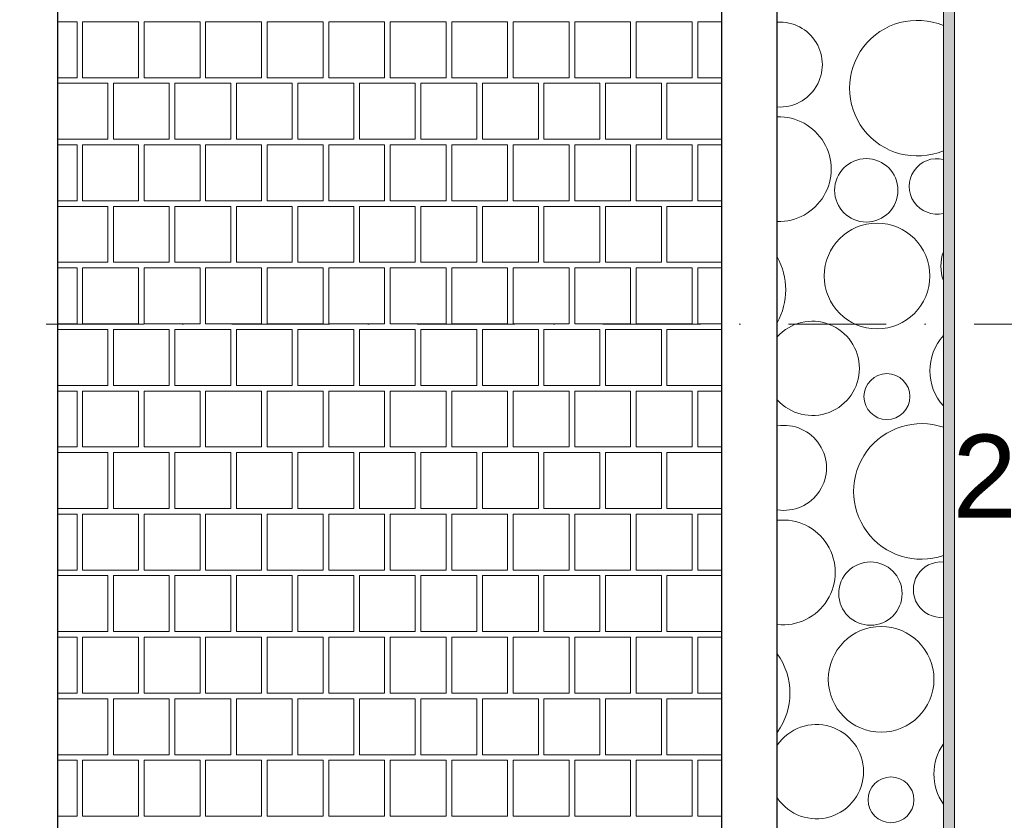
# Model space of a CAD drawing. Header units: millimetres. Extents: x -126271 to -88962, y -179170 to 5194.
# Tile 53 of 66: x -123988 to -122210, y -94262 to -92817. Entities that reach past the tile are written whole.
import ezdxf
from ezdxf.enums import TextEntityAlignment as Align

# ---------------------------------------------------------------- set-up
doc = ezdxf.new("R2010")
doc.units = ezdxf.units.MM
doc.header["$MEASUREMENT"] = 0
doc.linetypes.add('Kropki i Kreski', pattern=[335.138881, 176.388884, -88.194442, 0, -70.555556])
for name, color, linetype, lineweight in [('Nowe_0_Nr_pióra__21', 7, 'Continuous', 20), ('Nowe_2D - Rysunki i Obrazki_Nr_pióra__22', 8, 'Continuous', 25), ('Nowe_Konstrukcja - Ściany zew_Nr_pióra__21', 7, 'Continuous', 20), ('Nowe_Konstrukcja - Ściany zew_Nr_pióra__3', 7, 'Continuous', 13), ('Nowe_Osie_Nr_pióra__4', 8, 'Continuous', 13), ('Nowe_Wymiarowanie - Ogólne_Nr_pióra__42', 8, 'Continuous', 25)]:
    doc.layers.add(name, color=color, linetype=linetype, lineweight=lineweight)
for name, color, linetype, lineweight, true_color in [('Nowe_2D - Rysunki i Obrazki_Nr_pióra__105', 7, 'Continuous', 13, 0xcccccc), ('Nowe_2D - Rysunki i Obrazki_Nr_pióra__61', 7, 'Continuous', 18, 0x6a6a6a), ('Nowe_Konstrukcja - Ściany zew_Nr_pióra__105', 7, 'Continuous', 13, 0xcccccc), ('Nowe_Konstrukcja - Ściany zew_Nr_pióra__23', 7, 'Continuous', 13, 0x858585), ('Nowe_Wymiarowanie - Ogólne_Nr_pióra__81', 7, 'Continuous', 13, 0x6a6a6a)]:
    doc.layers.add(name, color=color, linetype=linetype, lineweight=lineweight, true_color=true_color)
for name, color, linetype in [('Nowe_Konstrukcja - Ściany zew', 7, 'Continuous'), ('Nowe_Osie', 7, 'Continuous'), ('Nowe_Wymiarowanie - Ogólne', 7, 'Continuous')]:
    doc.layers.add(name, color=color, linetype=linetype)
doc.styles.add('STYL_AUTOMATYCZNY_1', font='arial.ttf')
doc.dimstyles.new('STYL_AUTOMATYCZNY__1', dxfattribs={"dimtxt": 150, "dimasz": 47.5, "dimexe": 0.18, "dimexo": 0.0625, "dimgap": 0, "dimtad": 1, "dimtih": 1, "dimtoh": 1, "dimdec": 0, "dimlfac": 0.1, "dimzin": 0, "dimdsep": 46, "dimtxsty": 'STYL_AUTOMATYCZNY_1', "dimblk": 'ARROWHEAD_6', "dimblk1": 'ARROWHEAD_6', "dimblk2": 'ARROWHEAD_6', "dimcen": 0.09, "dimse1": 1, "dimse2": 1, "dimclrd": 256, "dimclre": 256, "dimclrt": 8, "dimazin": 0, "dimtfac": 1, "dimtdec": 4, "dimtmove": 0, "dimatfit": 3, "dimfxl": 0, "dimtolj": 1, "dimtzin": 0, "dimarcsym": 0})
doc.dimstyles.new('STYL_AUTOMATYCZNY__3', dxfattribs={"dimtxt": 150, "dimasz": 47.5, "dimexe": 0.18, "dimexo": 0.0625, "dimgap": 0, "dimtad": 1, "dimdec": 0, "dimlfac": 0.1, "dimzin": 0, "dimdsep": 46, "dimtxsty": 'STYL_AUTOMATYCZNY_1', "dimblk": 'ARROWHEAD_6', "dimblk1": 'ARROWHEAD_6', "dimblk2": 'ARROWHEAD_6', "dimcen": 0.09, "dimse1": 1, "dimse2": 1, "dimclrd": 256, "dimclre": 256, "dimclrt": 8, "dimazin": 0, "dimtfac": 1, "dimtdec": 4, "dimtmove": 0, "dimatfit": 3, "dimfxl": 0, "dimtolj": 1, "dimtzin": 0, "dimarcsym": 0})

# ---------------------------------------------------------------- blocks, each defined once
blk = doc.blocks.new('*X72')
at = {"layer": 'Nowe_Konstrukcja - Ściany zew_Nr_pióra__105', "color": 254, "linetype": 'Continuous', "lineweight": 13, "true_color": 0xcccccc}
for centre, radius in [((-122458.8, -93124.9), 57.2), ((-122439.4, -93279.6), 95.4), ((-122421.6, -93497.2), 41.4), ((-122451.3, -93852.9), 57.2), ((-122432, -94007.6), 95.4), ((-122414.2, -94225.2), 41.4)]:
    blk.add_circle(centre, radius, dxfattribs=at)
for centre, radius, start, end in [((-122614.8, -92897.9), 76.7, 266.4689, 93.5311), ((-122366.6, -92940.5), 122.4, 67.3948, 292.6052), ((-122616.8, -93086.7), 94.6, 268.3731, 91.6269), ((-122331.1, -93117.8), 50.1, 76.6275, 283.3725), ((-122247.4, -93261.9), 76.7, 160.1218, 199.8782), ((-122726.6, -93304.5), 122.4, 330.9829, 29.0171), ((-122556.4, -93446.3), 85.1, 222.0964, 137.9036), ((-122249.4, -93450.7), 94.6, 137.8076, 222.1924), ((-122607.4, -93625.9), 76.7, 260.8944, 99.1056), ((-122359.2, -93668.5), 122.4, 71.1066, 288.8934), ((-122609.4, -93814.7), 94.6, 263.8713, 96.1287), ((-122323.7, -93845.8), 50.1, 85.2153, 274.7847), ((-122719.2, -94032.5), 122.4, 324.4793, 35.5207), ((-122548.9, -94174.3), 85.1, 213.9884, 146.0116), ((-122242, -94178.6), 94.6, 145.0112, 214.9888)]:
    blk.add_arc(centre, radius, start, end, dxfattribs=at)
blk = doc.blocks.new('Wypełnienie_3_1', base_point=(0, 0))
at = {"layer": 'Nowe_Konstrukcja - Ściany zew_Nr_pióra__3', "color": 7, "linetype": 'Continuous', "lineweight": 13, "flags": 128}
blk.add_lwpolyline([(-122619.5, -94853.7), (-122619.5, -96276.6), (-122319.5, -96276.6), (-122319.5, -96008.9), (-122319.5, -91366.6), (-122319.5, -90996.6), (-121039.5, -90996.6), (-121039.5, -91476.6), (-121039.5, -91576.6), (-117775.3, -91576.6), (-117775.3, -91476.6), (-112435.3, -91476.6), (-112435.3, -90866.6), (-122619.5, -90866.6), (-122619.5, -91801.6)], close=True, dxfattribs=at)
at = {"layer": 'Nowe_Konstrukcja - Ściany zew_Nr_pióra__105', "color": 254, "linetype": 'Continuous', "lineweight": 13, "true_color": 0xcccccc}
blk.add_blockref('*X72', (0, 0), dxfattribs=at)
blk = doc.blocks.new('*X78')
at = {"layer": 'Nowe_2D - Rysunki i Obrazki_Nr_pióra__105', "color": 254, "linetype": 'Continuous', "lineweight": 13, "true_color": 0xcccccc}
for p, q in [((-123884.3, -92820.6), (-123919.5, -92820.6)), ((-123884.3, -92921.6), (-123884.3, -92820.6)), ((-123773.2, -92820.6), (-123874.2, -92820.6)), ((-123874.2, -92820.6), (-123874.2, -92921.6)), ((-123773.2, -92921.6), (-123773.2, -92820.6)), ((-123662.1, -92820.6), (-123763.1, -92820.6)), ((-123763.1, -92820.6), (-123763.1, -92921.6)), ((-123662.1, -92921.6), (-123662.1, -92820.6)), ((-123551, -92820.6), (-123652, -92820.6)), ((-123652, -92820.6), (-123652, -92921.6)), ((-123551, -92921.6), (-123551, -92820.6)), ((-123439.9, -92820.6), (-123540.9, -92820.6)), ((-123540.9, -92820.6), (-123540.9, -92921.6)), ((-123439.9, -92921.6), (-123439.9, -92820.6)), ((-123328.8, -92820.6), (-123429.8, -92820.6)), ((-123429.8, -92820.6), (-123429.8, -92921.6)), ((-123328.8, -92921.6), (-123328.8, -92820.6)), ((-123217.7, -92820.6), (-123318.7, -92820.6)), ((-123318.7, -92820.6), (-123318.7, -92921.6)), ((-123217.7, -92921.6), (-123217.7, -92820.6)), ((-123106.6, -92820.6), (-123207.6, -92820.6)), ((-123207.6, -92820.6), (-123207.6, -92921.6)), ((-123106.6, -92921.6), (-123106.6, -92820.6)), ((-122995.5, -92820.6), (-123096.5, -92820.6)), ((-123096.5, -92820.6), (-123096.5, -92921.6)), ((-122995.5, -92921.6), (-122995.5, -92820.6)), ((-122884.4, -92820.6), (-122985.4, -92820.6)), ((-122985.4, -92820.6), (-122985.4, -92921.6)), ((-122884.4, -92921.6), (-122884.4, -92820.6)), ((-122773.3, -92820.6), (-122874.3, -92820.6)), ((-122874.3, -92820.6), (-122874.3, -92921.6)), ((-122773.3, -92921.6), (-122773.3, -92820.6)), ((-122719.5, -92820.6), (-122763.2, -92820.6)), ((-122763.2, -92820.6), (-122763.2, -92921.6)), ((-123919.5, -92921.6), (-123884.3, -92921.6)), ((-123828.8, -92931.7), (-123919.5, -92931.7)), ((-123874.2, -92921.6), (-123773.2, -92921.6)), ((-123828.8, -93032.7), (-123828.8, -92931.7)), ((-123818.7, -93032.7), (-123818.7, -92931.7)), ((-123818.7, -92931.7), (-123768.2, -92931.7)), ((-123717.7, -92931.7), (-123768.2, -92931.7)), ((-123763.1, -92921.6), (-123662.1, -92921.6)), ((-123717.7, -93032.7), (-123717.7, -92931.7)), ((-123606.6, -92931.7), (-123707.6, -92931.7)), ((-123707.6, -92931.7), (-123707.6, -93032.7)), ((-123652, -92921.6), (-123551, -92921.6)), ((-123606.6, -93032.7), (-123606.6, -92931.7)), ((-123596.5, -93032.7), (-123596.5, -92931.7)), ((-123596.5, -92931.7), (-123546, -92931.7)), ((-123495.5, -92931.7), (-123546, -92931.7)), ((-123540.9, -92921.6), (-123439.9, -92921.6)), ((-123495.5, -93032.7), (-123495.5, -92931.7)), ((-123384.4, -92931.7), (-123485.4, -92931.7)), ((-123485.4, -92931.7), (-123485.4, -93032.7)), ((-123429.8, -92921.6), (-123328.8, -92921.6)), ((-123384.4, -93032.7), (-123384.4, -92931.7)), ((-123374.3, -93032.7), (-123374.3, -92931.7)), ((-123374.3, -92931.7), (-123323.8, -92931.7)), ((-123273.3, -92931.7), (-123323.8, -92931.7)), ((-123318.7, -92921.6), (-123217.7, -92921.6)), ((-123273.3, -93032.7), (-123273.3, -92931.7)), ((-123162.2, -92931.7), (-123263.2, -92931.7)), ((-123263.2, -92931.7), (-123263.2, -93032.7)), ((-123207.6, -92921.6), (-123106.6, -92921.6)), ((-123162.2, -93032.7), (-123162.2, -92931.7)), ((-123152.1, -93032.7), (-123152.1, -92931.7)), ((-123152.1, -92931.7), (-123101.6, -92931.7)), ((-123051.1, -92931.7), (-123101.6, -92931.7)), ((-123096.5, -92921.6), (-122995.5, -92921.6)), ((-123051.1, -93032.7), (-123051.1, -92931.7)), ((-122940, -92931.7), (-123041, -92931.7)), ((-123041, -92931.7), (-123041, -93032.7)), ((-122985.4, -92921.6), (-122884.4, -92921.6)), ((-122940, -93032.7), (-122940, -92931.7)), ((-122929.9, -93032.7), (-122929.9, -92931.7)), ((-122929.9, -92931.7), (-122879.4, -92931.7)), ((-122828.9, -92931.7), (-122879.4, -92931.7)), ((-122874.3, -92921.6), (-122773.3, -92921.6)), ((-122828.9, -93032.7), (-122828.9, -92931.7)), ((-122719.5, -92931.7), (-122818.8, -92931.7)), ((-122818.8, -92931.7), (-122818.8, -93032.7)), ((-122763.2, -92921.6), (-122719.5, -92921.6)), ((-123919.5, -93032.7), (-123828.8, -93032.7)), ((-123884.3, -93042.8), (-123919.5, -93042.8)), ((-123884.3, -93143.8), (-123884.3, -93042.8)), ((-123773.2, -93042.8), (-123874.2, -93042.8)), ((-123874.2, -93042.8), (-123874.2, -93143.8)), ((-123768.2, -93032.7), (-123818.7, -93032.7)), ((-123773.2, -93143.8), (-123773.2, -93042.8)), ((-123768.2, -93032.7), (-123717.7, -93032.7)), ((-123662.1, -93042.8), (-123763.1, -93042.8)), ((-123763.1, -93042.8), (-123763.1, -93143.8)), ((-123707.6, -93032.7), (-123606.6, -93032.7)), ((-123662.1, -93143.8), (-123662.1, -93042.8)), ((-123551, -93042.8), (-123652, -93042.8)), ((-123652, -93042.8), (-123652, -93143.8)), ((-123546, -93032.7), (-123596.5, -93032.7)), ((-123551, -93143.8), (-123551, -93042.8)), ((-123546, -93032.7), (-123495.5, -93032.7)), ((-123439.9, -93042.8), (-123540.9, -93042.8)), ((-123540.9, -93042.8), (-123540.9, -93143.8)), ((-123485.4, -93032.7), (-123384.4, -93032.7)), ((-123439.9, -93143.8), (-123439.9, -93042.8)), ((-123328.8, -93042.8), (-123429.8, -93042.8)), ((-123429.8, -93042.8), (-123429.8, -93143.8)), ((-123323.8, -93032.7), (-123374.3, -93032.7)), ((-123328.8, -93143.8), (-123328.8, -93042.8)), ((-123323.8, -93032.7), (-123273.3, -93032.7)), ((-123217.7, -93042.8), (-123318.7, -93042.8)), ((-123318.7, -93042.8), (-123318.7, -93143.8)), ((-123263.2, -93032.7), (-123162.2, -93032.7)), ((-123217.7, -93143.8), (-123217.7, -93042.8)), ((-123106.6, -93042.8), (-123207.6, -93042.8)), ((-123207.6, -93042.8), (-123207.6, -93143.8)), ((-123101.6, -93032.7), (-123152.1, -93032.7)), ((-123106.6, -93143.8), (-123106.6, -93042.8)), ((-123101.6, -93032.7), (-123051.1, -93032.7)), ((-122995.5, -93042.8), (-123096.5, -93042.8)), ((-123096.5, -93042.8), (-123096.5, -93143.8)), ((-123041, -93032.7), (-122940, -93032.7)), ((-122995.5, -93143.8), (-122995.5, -93042.8)), ((-122884.4, -93042.8), (-122985.4, -93042.8)), ((-122985.4, -93042.8), (-122985.4, -93143.8)), ((-122879.4, -93032.7), (-122929.9, -93032.7)), ((-122884.4, -93143.8), (-122884.4, -93042.8)), ((-122879.4, -93032.7), (-122828.9, -93032.7)), ((-122773.3, -93042.8), (-122874.3, -93042.8)), ((-122874.3, -93042.8), (-122874.3, -93143.8)), ((-122818.8, -93032.7), (-122719.5, -93032.7)), ((-122773.3, -93143.8), (-122773.3, -93042.8)), ((-122719.5, -93042.8), (-122763.2, -93042.8)), ((-122763.2, -93042.8), (-122763.2, -93143.8)), ((-123919.5, -93143.8), (-123884.3, -93143.8)), ((-123874.2, -93143.8), (-123773.2, -93143.8)), ((-123763.1, -93143.8), (-123662.1, -93143.8)), ((-123652, -93143.8), (-123551, -93143.8)), ((-123540.9, -93143.8), (-123439.9, -93143.8)), ((-123429.8, -93143.8), (-123328.8, -93143.8)), ((-123318.7, -93143.8), (-123217.7, -93143.8)), ((-123207.6, -93143.8), (-123106.6, -93143.8)), ((-123096.5, -93143.8), (-122995.5, -93143.8)), ((-122985.4, -93143.8), (-122884.4, -93143.8)), ((-122874.3, -93143.8), (-122773.3, -93143.8)), ((-122763.2, -93143.8), (-122719.5, -93143.8)), ((-123828.8, -93153.9), (-123919.5, -93153.9)), ((-123828.8, -93254.9), (-123828.8, -93153.9)), ((-123818.7, -93254.9), (-123818.7, -93153.9)), ((-123818.7, -93153.9), (-123768.2, -93153.9)), ((-123717.7, -93153.9), (-123768.2, -93153.9)), ((-123717.7, -93254.9), (-123717.7, -93153.9)), ((-123606.6, -93153.9), (-123707.6, -93153.9)), ((-123707.6, -93153.9), (-123707.6, -93254.9)), ((-123606.6, -93254.9), (-123606.6, -93153.9)), ((-123596.5, -93254.9), (-123596.5, -93153.9)), ((-123596.5, -93153.9), (-123546, -93153.9)), ((-123495.5, -93153.9), (-123546, -93153.9)), ((-123495.5, -93254.9), (-123495.5, -93153.9)), ((-123384.4, -93153.9), (-123485.4, -93153.9)), ((-123485.4, -93153.9), (-123485.4, -93254.9)), ((-123384.4, -93254.9), (-123384.4, -93153.9)), ((-123374.3, -93254.9), (-123374.3, -93153.9)), ((-123374.3, -93153.9), (-123323.8, -93153.9)), ((-123273.3, -93153.9), (-123323.8, -93153.9)), ((-123273.3, -93254.9), (-123273.3, -93153.9)), ((-123162.2, -93153.9), (-123263.2, -93153.9)), ((-123263.2, -93153.9), (-123263.2, -93254.9)), ((-123162.2, -93254.9), (-123162.2, -93153.9)), ((-123152.1, -93254.9), (-123152.1, -93153.9)), ((-123152.1, -93153.9), (-123101.6, -93153.9)), ((-123051.1, -93153.9), (-123101.6, -93153.9)), ((-123051.1, -93254.9), (-123051.1, -93153.9)), ((-122940, -93153.9), (-123041, -93153.9)), ((-123041, -93153.9), (-123041, -93254.9)), ((-122940, -93254.9), (-122940, -93153.9)), ((-122929.9, -93254.9), (-122929.9, -93153.9)), ((-122929.9, -93153.9), (-122879.4, -93153.9)), ((-122828.9, -93153.9), (-122879.4, -93153.9)), ((-122828.9, -93254.9), (-122828.9, -93153.9)), ((-122719.5, -93153.9), (-122818.8, -93153.9)), ((-122818.8, -93153.9), (-122818.8, -93254.9)), ((-123919.5, -93254.9), (-123828.8, -93254.9)), ((-123768.2, -93254.9), (-123818.7, -93254.9)), ((-123768.2, -93254.9), (-123717.7, -93254.9)), ((-123707.6, -93254.9), (-123606.6, -93254.9)), ((-123546, -93254.9), (-123596.5, -93254.9)), ((-123546, -93254.9), (-123495.5, -93254.9)), ((-123485.4, -93254.9), (-123384.4, -93254.9)), ((-123323.8, -93254.9), (-123374.3, -93254.9)), ((-123323.8, -93254.9), (-123273.3, -93254.9)), ((-123263.2, -93254.9), (-123162.2, -93254.9)), ((-123101.6, -93254.9), (-123152.1, -93254.9)), ((-123101.6, -93254.9), (-123051.1, -93254.9)), ((-123041, -93254.9), (-122940, -93254.9)), ((-122879.4, -93254.9), (-122929.9, -93254.9)), ((-122879.4, -93254.9), (-122828.9, -93254.9)), ((-122818.8, -93254.9), (-122719.5, -93254.9)), ((-123884.3, -93265), (-123919.5, -93265)), ((-123884.3, -93366), (-123884.3, -93265)), ((-123773.2, -93265), (-123874.2, -93265)), ((-123874.2, -93265), (-123874.2, -93366)), ((-123773.2, -93366), (-123773.2, -93265)), ((-123662.1, -93265), (-123763.1, -93265)), ((-123763.1, -93265), (-123763.1, -93366)), ((-123662.1, -93366), (-123662.1, -93265)), ((-123551, -93265), (-123652, -93265)), ((-123652, -93265), (-123652, -93366)), ((-123551, -93366), (-123551, -93265)), ((-123439.9, -93265), (-123540.9, -93265)), ((-123540.9, -93265), (-123540.9, -93366)), ((-123439.9, -93366), (-123439.9, -93265)), ((-123328.8, -93265), (-123429.8, -93265)), ((-123429.8, -93265), (-123429.8, -93366)), ((-123328.8, -93366), (-123328.8, -93265)), ((-123217.7, -93265), (-123318.7, -93265)), ((-123318.7, -93265), (-123318.7, -93366)), ((-123217.7, -93366), (-123217.7, -93265)), ((-123106.6, -93265), (-123207.6, -93265)), ((-123207.6, -93265), (-123207.6, -93366)), ((-123106.6, -93366), (-123106.6, -93265)), ((-122995.5, -93265), (-123096.5, -93265)), ((-123096.5, -93265), (-123096.5, -93366)), ((-122995.5, -93366), (-122995.5, -93265)), ((-122884.4, -93265), (-122985.4, -93265)), ((-122985.4, -93265), (-122985.4, -93366)), ((-122884.4, -93366), (-122884.4, -93265)), ((-122773.3, -93265), (-122874.3, -93265)), ((-122874.3, -93265), (-122874.3, -93366)), ((-122773.3, -93366), (-122773.3, -93265)), ((-122719.5, -93265), (-122763.2, -93265)), ((-122763.2, -93265), (-122763.2, -93366)), ((-123919.5, -93366), (-123884.3, -93366)), ((-123828.8, -93376.1), (-123919.5, -93376.1)), ((-123874.2, -93366), (-123773.2, -93366)), ((-123828.8, -93477.1), (-123828.8, -93376.1)), ((-123818.7, -93477.1), (-123818.7, -93376.1)), ((-123818.7, -93376.1), (-123768.2, -93376.1)), ((-123717.7, -93376.1), (-123768.2, -93376.1)), ((-123763.1, -93366), (-123662.1, -93366)), ((-123717.7, -93477.1), (-123717.7, -93376.1)), ((-123606.6, -93376.1), (-123707.6, -93376.1)), ((-123707.6, -93376.1), (-123707.6, -93477.1)), ((-123652, -93366), (-123551, -93366)), ((-123606.6, -93477.1), (-123606.6, -93376.1)), ((-123596.5, -93477.1), (-123596.5, -93376.1)), ((-123596.5, -93376.1), (-123546, -93376.1)), ((-123495.5, -93376.1), (-123546, -93376.1)), ((-123540.9, -93366), (-123439.9, -93366)), ((-123495.5, -93477.1), (-123495.5, -93376.1)), ((-123384.4, -93376.1), (-123485.4, -93376.1)), ((-123485.4, -93376.1), (-123485.4, -93477.1)), ((-123429.8, -93366), (-123328.8, -93366)), ((-123384.4, -93477.1), (-123384.4, -93376.1)), ((-123374.3, -93477.1), (-123374.3, -93376.1)), ((-123374.3, -93376.1), (-123323.8, -93376.1)), ((-123273.3, -93376.1), (-123323.8, -93376.1)), ((-123318.7, -93366), (-123217.7, -93366)), ((-123273.3, -93477.1), (-123273.3, -93376.1)), ((-123162.2, -93376.1), (-123263.2, -93376.1)), ((-123263.2, -93376.1), (-123263.2, -93477.1)), ((-123207.6, -93366), (-123106.6, -93366)), ((-123162.2, -93477.1), (-123162.2, -93376.1)), ((-123152.1, -93477.1), (-123152.1, -93376.1)), ((-123152.1, -93376.1), (-123101.6, -93376.1)), ((-123051.1, -93376.1), (-123101.6, -93376.1)), ((-123096.5, -93366), (-122995.5, -93366)), ((-123051.1, -93477.1), (-123051.1, -93376.1)), ((-122940, -93376.1), (-123041, -93376.1)), ((-123041, -93376.1), (-123041, -93477.1)), ((-122985.4, -93366), (-122884.4, -93366)), ((-122940, -93477.1), (-122940, -93376.1)), ((-122929.9, -93477.1), (-122929.9, -93376.1)), ((-122929.9, -93376.1), (-122879.4, -93376.1)), ((-122828.9, -93376.1), (-122879.4, -93376.1)), ((-122874.3, -93366), (-122773.3, -93366)), ((-122828.9, -93477.1), (-122828.9, -93376.1)), ((-122719.5, -93376.1), (-122818.8, -93376.1)), ((-122818.8, -93376.1), (-122818.8, -93477.1)), ((-122763.2, -93366), (-122719.5, -93366)), ((-123919.5, -93477.1), (-123828.8, -93477.1)), ((-123884.3, -93487.2), (-123919.5, -93487.2)), ((-123884.3, -93588.2), (-123884.3, -93487.2)), ((-123773.2, -93487.2), (-123874.2, -93487.2)), ((-123874.2, -93487.2), (-123874.2, -93588.2)), ((-123768.2, -93477.1), (-123818.7, -93477.1)), ((-123773.2, -93588.2), (-123773.2, -93487.2)), ((-123768.2, -93477.1), (-123717.7, -93477.1)), ((-123662.1, -93487.2), (-123763.1, -93487.2)), ((-123763.1, -93487.2), (-123763.1, -93588.2)), ((-123707.6, -93477.1), (-123606.6, -93477.1)), ((-123662.1, -93588.2), (-123662.1, -93487.2)), ((-123551, -93487.2), (-123652, -93487.2)), ((-123652, -93487.2), (-123652, -93588.2)), ((-123546, -93477.1), (-123596.5, -93477.1)), ((-123551, -93588.2), (-123551, -93487.2)), ((-123546, -93477.1), (-123495.5, -93477.1)), ((-123439.9, -93487.2), (-123540.9, -93487.2)), ((-123540.9, -93487.2), (-123540.9, -93588.2)), ((-123485.4, -93477.1), (-123384.4, -93477.1)), ((-123439.9, -93588.2), (-123439.9, -93487.2)), ((-123328.8, -93487.2), (-123429.8, -93487.2)), ((-123429.8, -93487.2), (-123429.8, -93588.2)), ((-123323.8, -93477.1), (-123374.3, -93477.1)), ((-123328.8, -93588.2), (-123328.8, -93487.2)), ((-123323.8, -93477.1), (-123273.3, -93477.1)), ((-123217.7, -93487.2), (-123318.7, -93487.2)), ((-123318.7, -93487.2), (-123318.7, -93588.2)), ((-123263.2, -93477.1), (-123162.2, -93477.1)), ((-123217.7, -93588.2), (-123217.7, -93487.2)), ((-123106.6, -93487.2), (-123207.6, -93487.2)), ((-123207.6, -93487.2), (-123207.6, -93588.2)), ((-123101.6, -93477.1), (-123152.1, -93477.1)), ((-123106.6, -93588.2), (-123106.6, -93487.2)), ((-123101.6, -93477.1), (-123051.1, -93477.1)), ((-122995.5, -93487.2), (-123096.5, -93487.2)), ((-123096.5, -93487.2), (-123096.5, -93588.2)), ((-123041, -93477.1), (-122940, -93477.1)), ((-122995.5, -93588.2), (-122995.5, -93487.2)), ((-122884.4, -93487.2), (-122985.4, -93487.2)), ((-122985.4, -93487.2), (-122985.4, -93588.2)), ((-122879.4, -93477.1), (-122929.9, -93477.1)), ((-122884.4, -93588.2), (-122884.4, -93487.2)), ((-122879.4, -93477.1), (-122828.9, -93477.1)), ((-122773.3, -93487.2), (-122874.3, -93487.2)), ((-122874.3, -93487.2), (-122874.3, -93588.2)), ((-122818.8, -93477.1), (-122719.5, -93477.1)), ((-122773.3, -93588.2), (-122773.3, -93487.2)), ((-122719.5, -93487.2), (-122763.2, -93487.2)), ((-122763.2, -93487.2), (-122763.2, -93588.2)), ((-123919.5, -93588.2), (-123884.3, -93588.2)), ((-123874.2, -93588.2), (-123773.2, -93588.2)), ((-123763.1, -93588.2), (-123662.1, -93588.2)), ((-123652, -93588.2), (-123551, -93588.2)), ((-123540.9, -93588.2), (-123439.9, -93588.2)), ((-123429.8, -93588.2), (-123328.8, -93588.2)), ((-123318.7, -93588.2), (-123217.7, -93588.2)), ((-123207.6, -93588.2), (-123106.6, -93588.2)), ((-123096.5, -93588.2), (-122995.5, -93588.2)), ((-122985.4, -93588.2), (-122884.4, -93588.2)), ((-122874.3, -93588.2), (-122773.3, -93588.2)), ((-122763.2, -93588.2), (-122719.5, -93588.2)), ((-123828.8, -93598.3), (-123919.5, -93598.3)), ((-123828.8, -93699.3), (-123828.8, -93598.3)), ((-123818.7, -93699.3), (-123818.7, -93598.3)), ((-123818.7, -93598.3), (-123768.2, -93598.3)), ((-123717.7, -93598.3), (-123768.2, -93598.3)), ((-123717.7, -93699.3), (-123717.7, -93598.3)), ((-123606.6, -93598.3), (-123707.6, -93598.3)), ((-123707.6, -93598.3), (-123707.6, -93699.3)), ((-123606.6, -93699.3), (-123606.6, -93598.3)), ((-123596.5, -93699.3), (-123596.5, -93598.3)), ((-123596.5, -93598.3), (-123546, -93598.3)), ((-123495.5, -93598.3), (-123546, -93598.3)), ((-123495.5, -93699.3), (-123495.5, -93598.3)), ((-123384.4, -93598.3), (-123485.4, -93598.3)), ((-123485.4, -93598.3), (-123485.4, -93699.3)), ((-123384.4, -93699.3), (-123384.4, -93598.3)), ((-123374.3, -93699.3), (-123374.3, -93598.3)), ((-123374.3, -93598.3), (-123323.8, -93598.3)), ((-123273.3, -93598.3), (-123323.8, -93598.3)), ((-123273.3, -93699.3), (-123273.3, -93598.3)), ((-123162.2, -93598.3), (-123263.2, -93598.3)), ((-123263.2, -93598.3), (-123263.2, -93699.3)), ((-123162.2, -93699.3), (-123162.2, -93598.3)), ((-123152.1, -93699.3), (-123152.1, -93598.3)), ((-123152.1, -93598.3), (-123101.6, -93598.3)), ((-123051.1, -93598.3), (-123101.6, -93598.3)), ((-123051.1, -93699.3), (-123051.1, -93598.3)), ((-122940, -93598.3), (-123041, -93598.3)), ((-123041, -93598.3), (-123041, -93699.3)), ((-122940, -93699.3), (-122940, -93598.3)), ((-122929.9, -93699.3), (-122929.9, -93598.3)), ((-122929.9, -93598.3), (-122879.4, -93598.3)), ((-122828.9, -93598.3), (-122879.4, -93598.3)), ((-122828.9, -93699.3), (-122828.9, -93598.3)), ((-122719.5, -93598.3), (-122818.8, -93598.3)), ((-122818.8, -93598.3), (-122818.8, -93699.3)), ((-123919.5, -93699.3), (-123828.8, -93699.3)), ((-123768.2, -93699.3), (-123818.7, -93699.3)), ((-123768.2, -93699.3), (-123717.7, -93699.3)), ((-123707.6, -93699.3), (-123606.6, -93699.3)), ((-123546, -93699.3), (-123596.5, -93699.3)), ((-123546, -93699.3), (-123495.5, -93699.3)), ((-123485.4, -93699.3), (-123384.4, -93699.3)), ((-123323.8, -93699.3), (-123374.3, -93699.3)), ((-123323.8, -93699.3), (-123273.3, -93699.3)), ((-123263.2, -93699.3), (-123162.2, -93699.3)), ((-123101.6, -93699.3), (-123152.1, -93699.3)), ((-123101.6, -93699.3), (-123051.1, -93699.3)), ((-123041, -93699.3), (-122940, -93699.3)), ((-122879.4, -93699.3), (-122929.9, -93699.3)), ((-122879.4, -93699.3), (-122828.9, -93699.3)), ((-122818.8, -93699.3), (-122719.5, -93699.3)), ((-123884.3, -93709.4), (-123919.5, -93709.4)), ((-123884.3, -93810.4), (-123884.3, -93709.4)), ((-123773.2, -93709.4), (-123874.2, -93709.4)), ((-123874.2, -93709.4), (-123874.2, -93810.4)), ((-123773.2, -93810.4), (-123773.2, -93709.4)), ((-123662.1, -93709.4), (-123763.1, -93709.4)), ((-123763.1, -93709.4), (-123763.1, -93810.4)), ((-123662.1, -93810.4), (-123662.1, -93709.4)), ((-123551, -93709.4), (-123652, -93709.4)), ((-123652, -93709.4), (-123652, -93810.4)), ((-123551, -93810.4), (-123551, -93709.4)), ((-123439.9, -93709.4), (-123540.9, -93709.4)), ((-123540.9, -93709.4), (-123540.9, -93810.4)), ((-123439.9, -93810.4), (-123439.9, -93709.4)), ((-123328.8, -93709.4), (-123429.8, -93709.4)), ((-123429.8, -93709.4), (-123429.8, -93810.4)), ((-123328.8, -93810.4), (-123328.8, -93709.4)), ((-123217.7, -93709.4), (-123318.7, -93709.4)), ((-123318.7, -93709.4), (-123318.7, -93810.4)), ((-123217.7, -93810.4), (-123217.7, -93709.4)), ((-123106.6, -93709.4), (-123207.6, -93709.4)), ((-123207.6, -93709.4), (-123207.6, -93810.4)), ((-123106.6, -93810.4), (-123106.6, -93709.4)), ((-122995.5, -93709.4), (-123096.5, -93709.4)), ((-123096.5, -93709.4), (-123096.5, -93810.4)), ((-122995.5, -93810.4), (-122995.5, -93709.4)), ((-122884.4, -93709.4), (-122985.4, -93709.4)), ((-122985.4, -93709.4), (-122985.4, -93810.4)), ((-122884.4, -93810.4), (-122884.4, -93709.4)), ((-122773.3, -93709.4), (-122874.3, -93709.4)), ((-122874.3, -93709.4), (-122874.3, -93810.4)), ((-122773.3, -93810.4), (-122773.3, -93709.4)), ((-122719.5, -93709.4), (-122763.2, -93709.4)), ((-122763.2, -93709.4), (-122763.2, -93810.4)), ((-123919.5, -93810.4), (-123884.3, -93810.4)), ((-123828.8, -93820.5), (-123919.5, -93820.5)), ((-123874.2, -93810.4), (-123773.2, -93810.4)), ((-123828.8, -93921.5), (-123828.8, -93820.5)), ((-123818.7, -93921.5), (-123818.7, -93820.5)), ((-123818.7, -93820.5), (-123768.2, -93820.5)), ((-123717.7, -93820.5), (-123768.2, -93820.5)), ((-123763.1, -93810.4), (-123662.1, -93810.4)), ((-123717.7, -93921.5), (-123717.7, -93820.5)), ((-123606.6, -93820.5), (-123707.6, -93820.5)), ((-123707.6, -93820.5), (-123707.6, -93921.5)), ((-123652, -93810.4), (-123551, -93810.4)), ((-123606.6, -93921.5), (-123606.6, -93820.5)), ((-123596.5, -93921.5), (-123596.5, -93820.5)), ((-123596.5, -93820.5), (-123546, -93820.5)), ((-123495.5, -93820.5), (-123546, -93820.5)), ((-123540.9, -93810.4), (-123439.9, -93810.4)), ((-123495.5, -93921.5), (-123495.5, -93820.5)), ((-123384.4, -93820.5), (-123485.4, -93820.5)), ((-123485.4, -93820.5), (-123485.4, -93921.5)), ((-123429.8, -93810.4), (-123328.8, -93810.4)), ((-123384.4, -93921.5), (-123384.4, -93820.5)), ((-123374.3, -93921.5), (-123374.3, -93820.5)), ((-123374.3, -93820.5), (-123323.8, -93820.5)), ((-123273.3, -93820.5), (-123323.8, -93820.5)), ((-123318.7, -93810.4), (-123217.7, -93810.4)), ((-123273.3, -93921.5), (-123273.3, -93820.5)), ((-123162.2, -93820.5), (-123263.2, -93820.5)), ((-123263.2, -93820.5), (-123263.2, -93921.5)), ((-123207.6, -93810.4), (-123106.6, -93810.4)), ((-123162.2, -93921.5), (-123162.2, -93820.5)), ((-123152.1, -93921.5), (-123152.1, -93820.5)), ((-123152.1, -93820.5), (-123101.6, -93820.5)), ((-123051.1, -93820.5), (-123101.6, -93820.5)), ((-123096.5, -93810.4), (-122995.5, -93810.4)), ((-123051.1, -93921.5), (-123051.1, -93820.5)), ((-122940, -93820.5), (-123041, -93820.5)), ((-123041, -93820.5), (-123041, -93921.5)), ((-122985.4, -93810.4), (-122884.4, -93810.4)), ((-122940, -93921.5), (-122940, -93820.5)), ((-122929.9, -93921.5), (-122929.9, -93820.5)), ((-122929.9, -93820.5), (-122879.4, -93820.5)), ((-122828.9, -93820.5), (-122879.4, -93820.5)), ((-122874.3, -93810.4), (-122773.3, -93810.4)), ((-122828.9, -93921.5), (-122828.9, -93820.5)), ((-122719.5, -93820.5), (-122818.8, -93820.5)), ((-122818.8, -93820.5), (-122818.8, -93921.5)), ((-122763.2, -93810.4), (-122719.5, -93810.4)), ((-123919.5, -93921.5), (-123828.8, -93921.5)), ((-123884.3, -93931.6), (-123919.5, -93931.6)), ((-123884.3, -94032.6), (-123884.3, -93931.6)), ((-123773.2, -93931.6), (-123874.2, -93931.6)), ((-123874.2, -93931.6), (-123874.2, -94032.6)), ((-123768.2, -93921.5), (-123818.7, -93921.5)), ((-123773.2, -94032.6), (-123773.2, -93931.6)), ((-123768.2, -93921.5), (-123717.7, -93921.5)), ((-123662.1, -93931.6), (-123763.1, -93931.6)), ((-123763.1, -93931.6), (-123763.1, -94032.6)), ((-123707.6, -93921.5), (-123606.6, -93921.5)), ((-123662.1, -94032.6), (-123662.1, -93931.6)), ((-123551, -93931.6), (-123652, -93931.6)), ((-123652, -93931.6), (-123652, -94032.6)), ((-123546, -93921.5), (-123596.5, -93921.5)), ((-123551, -94032.6), (-123551, -93931.6)), ((-123546, -93921.5), (-123495.5, -93921.5)), ((-123439.9, -93931.6), (-123540.9, -93931.6)), ((-123540.9, -93931.6), (-123540.9, -94032.6)), ((-123485.4, -93921.5), (-123384.4, -93921.5)), ((-123439.9, -94032.6), (-123439.9, -93931.6)), ((-123328.8, -93931.6), (-123429.8, -93931.6)), ((-123429.8, -93931.6), (-123429.8, -94032.6)), ((-123323.8, -93921.5), (-123374.3, -93921.5)), ((-123328.8, -94032.6), (-123328.8, -93931.6)), ((-123323.8, -93921.5), (-123273.3, -93921.5)), ((-123217.7, -93931.6), (-123318.7, -93931.6)), ((-123318.7, -93931.6), (-123318.7, -94032.6)), ((-123263.2, -93921.5), (-123162.2, -93921.5)), ((-123217.7, -94032.6), (-123217.7, -93931.6)), ((-123106.6, -93931.6), (-123207.6, -93931.6)), ((-123207.6, -93931.6), (-123207.6, -94032.6)), ((-123101.6, -93921.5), (-123152.1, -93921.5)), ((-123106.6, -94032.6), (-123106.6, -93931.6)), ((-123101.6, -93921.5), (-123051.1, -93921.5)), ((-122995.5, -93931.6), (-123096.5, -93931.6)), ((-123096.5, -93931.6), (-123096.5, -94032.6)), ((-123041, -93921.5), (-122940, -93921.5)), ((-122995.5, -94032.6), (-122995.5, -93931.6)), ((-122884.4, -93931.6), (-122985.4, -93931.6)), ((-122985.4, -93931.6), (-122985.4, -94032.6)), ((-122879.4, -93921.5), (-122929.9, -93921.5)), ((-122884.4, -94032.6), (-122884.4, -93931.6)), ((-122879.4, -93921.5), (-122828.9, -93921.5)), ((-122773.3, -93931.6), (-122874.3, -93931.6)), ((-122874.3, -93931.6), (-122874.3, -94032.6)), ((-122818.8, -93921.5), (-122719.5, -93921.5)), ((-122773.3, -94032.6), (-122773.3, -93931.6)), ((-122719.5, -93931.6), (-122763.2, -93931.6)), ((-122763.2, -93931.6), (-122763.2, -94032.6)), ((-123919.5, -94032.6), (-123884.3, -94032.6)), ((-123874.2, -94032.6), (-123773.2, -94032.6)), ((-123763.1, -94032.6), (-123662.1, -94032.6)), ((-123652, -94032.6), (-123551, -94032.6)), ((-123540.9, -94032.6), (-123439.9, -94032.6)), ((-123429.8, -94032.6), (-123328.8, -94032.6)), ((-123318.7, -94032.6), (-123217.7, -94032.6)), ((-123207.6, -94032.6), (-123106.6, -94032.6)), ((-123096.5, -94032.6), (-122995.5, -94032.6)), ((-122985.4, -94032.6), (-122884.4, -94032.6)), ((-122874.3, -94032.6), (-122773.3, -94032.6)), ((-122763.2, -94032.6), (-122719.5, -94032.6)), ((-123828.8, -94042.7), (-123919.5, -94042.7)), ((-123828.8, -94143.7), (-123828.8, -94042.7)), ((-123818.7, -94143.7), (-123818.7, -94042.7)), ((-123818.7, -94042.7), (-123768.2, -94042.7)), ((-123717.7, -94042.7), (-123768.2, -94042.7)), ((-123717.7, -94143.7), (-123717.7, -94042.7)), ((-123606.6, -94042.7), (-123707.6, -94042.7)), ((-123707.6, -94042.7), (-123707.6, -94143.7)), ((-123606.6, -94143.7), (-123606.6, -94042.7)), ((-123596.5, -94143.7), (-123596.5, -94042.7)), ((-123596.5, -94042.7), (-123546, -94042.7)), ((-123495.5, -94042.7), (-123546, -94042.7)), ((-123495.5, -94143.7), (-123495.5, -94042.7)), ((-123384.4, -94042.7), (-123485.4, -94042.7)), ((-123485.4, -94042.7), (-123485.4, -94143.7)), ((-123384.4, -94143.7), (-123384.4, -94042.7)), ((-123374.3, -94143.7), (-123374.3, -94042.7)), ((-123374.3, -94042.7), (-123323.8, -94042.7)), ((-123273.3, -94042.7), (-123323.8, -94042.7)), ((-123273.3, -94143.7), (-123273.3, -94042.7)), ((-123162.2, -94042.7), (-123263.2, -94042.7)), ((-123263.2, -94042.7), (-123263.2, -94143.7)), ((-123162.2, -94143.7), (-123162.2, -94042.7)), ((-123152.1, -94143.7), (-123152.1, -94042.7)), ((-123152.1, -94042.7), (-123101.6, -94042.7)), ((-123051.1, -94042.7), (-123101.6, -94042.7)), ((-123051.1, -94143.7), (-123051.1, -94042.7)), ((-122940, -94042.7), (-123041, -94042.7)), ((-123041, -94042.7), (-123041, -94143.7)), ((-122940, -94143.7), (-122940, -94042.7)), ((-122929.9, -94143.7), (-122929.9, -94042.7)), ((-122929.9, -94042.7), (-122879.4, -94042.7)), ((-122828.9, -94042.7), (-122879.4, -94042.7)), ((-122828.9, -94143.7), (-122828.9, -94042.7)), ((-122719.5, -94042.7), (-122818.8, -94042.7)), ((-122818.8, -94042.7), (-122818.8, -94143.7)), ((-123919.5, -94143.7), (-123828.8, -94143.7)), ((-123768.2, -94143.7), (-123818.7, -94143.7)), ((-123768.2, -94143.7), (-123717.7, -94143.7)), ((-123707.6, -94143.7), (-123606.6, -94143.7)), ((-123546, -94143.7), (-123596.5, -94143.7)), ((-123546, -94143.7), (-123495.5, -94143.7)), ((-123485.4, -94143.7), (-123384.4, -94143.7)), ((-123323.8, -94143.7), (-123374.3, -94143.7)), ((-123323.8, -94143.7), (-123273.3, -94143.7)), ((-123263.2, -94143.7), (-123162.2, -94143.7)), ((-123101.6, -94143.7), (-123152.1, -94143.7)), ((-123101.6, -94143.7), (-123051.1, -94143.7)), ((-123041, -94143.7), (-122940, -94143.7)), ((-122879.4, -94143.7), (-122929.9, -94143.7)), ((-122879.4, -94143.7), (-122828.9, -94143.7)), ((-122818.8, -94143.7), (-122719.5, -94143.7)), ((-123884.3, -94153.8), (-123919.5, -94153.8)), ((-123884.3, -94254.8), (-123884.3, -94153.8)), ((-123773.2, -94153.8), (-123874.2, -94153.8)), ((-123874.2, -94153.8), (-123874.2, -94254.8)), ((-123773.2, -94254.8), (-123773.2, -94153.8)), ((-123662.1, -94153.8), (-123763.1, -94153.8)), ((-123763.1, -94153.8), (-123763.1, -94254.8)), ((-123662.1, -94254.8), (-123662.1, -94153.8)), ((-123551, -94153.8), (-123652, -94153.8)), ((-123652, -94153.8), (-123652, -94254.8)), ((-123551, -94254.8), (-123551, -94153.8)), ((-123439.9, -94153.8), (-123540.9, -94153.8)), ((-123540.9, -94153.8), (-123540.9, -94254.8)), ((-123439.9, -94254.8), (-123439.9, -94153.8)), ((-123328.8, -94153.8), (-123429.8, -94153.8)), ((-123429.8, -94153.8), (-123429.8, -94254.8)), ((-123328.8, -94254.8), (-123328.8, -94153.8)), ((-123217.7, -94153.8), (-123318.7, -94153.8)), ((-123318.7, -94153.8), (-123318.7, -94254.8)), ((-123217.7, -94254.8), (-123217.7, -94153.8)), ((-123106.6, -94153.8), (-123207.6, -94153.8)), ((-123207.6, -94153.8), (-123207.6, -94254.8)), ((-123106.6, -94254.8), (-123106.6, -94153.8)), ((-122995.5, -94153.8), (-123096.5, -94153.8)), ((-123096.5, -94153.8), (-123096.5, -94254.8)), ((-122995.5, -94254.8), (-122995.5, -94153.8)), ((-122884.4, -94153.8), (-122985.4, -94153.8)), ((-122985.4, -94153.8), (-122985.4, -94254.8)), ((-122884.4, -94254.8), (-122884.4, -94153.8)), ((-122773.3, -94153.8), (-122874.3, -94153.8)), ((-122874.3, -94153.8), (-122874.3, -94254.8)), ((-122773.3, -94254.8), (-122773.3, -94153.8)), ((-122719.5, -94153.8), (-122763.2, -94153.8)), ((-122763.2, -94153.8), (-122763.2, -94254.8)), ((-123919.5, -94254.8), (-123884.3, -94254.8)), ((-123874.2, -94254.8), (-123773.2, -94254.8)), ((-123763.1, -94254.8), (-123662.1, -94254.8)), ((-123652, -94254.8), (-123551, -94254.8)), ((-123540.9, -94254.8), (-123439.9, -94254.8)), ((-123429.8, -94254.8), (-123328.8, -94254.8)), ((-123318.7, -94254.8), (-123217.7, -94254.8)), ((-123207.6, -94254.8), (-123106.6, -94254.8)), ((-123096.5, -94254.8), (-122995.5, -94254.8)), ((-122985.4, -94254.8), (-122884.4, -94254.8)), ((-122874.3, -94254.8), (-122773.3, -94254.8)), ((-122763.2, -94254.8), (-122719.5, -94254.8))]:
    blk.add_line(p, q, dxfattribs=at)
blk = doc.blocks.new('Wypełnienie_6_1', base_point=(0, 0))
at = {"layer": 'Nowe_2D - Rysunki i Obrazki_Nr_pióra__61', "color": 251, "linetype": 'Continuous', "lineweight": 18, "true_color": 0x6a6a6a, "flags": 128}
for points in [[(-123919.5, -89334.3), (-123919.5, -89156.6), (-111869.6, -89156.6), (-111869.6, -88443.6), (-106115.7, -88443.6), (-106115.7, -89156.6), (-92839.5, -89156.6), (-92839.5, -102678.1), (-92839.5, -102776.9), (-92839.5, -105256.6), (-123919.5, -105256.6), (-123919.5, -90576.6), (-125357.6, -90576.6), (-125357.6, -89334.3)], [(-122719.5, -104256.6), (-120658.6, -104256.6), (-120658.6, -103756.6), (-107467.6, -103756.6), (-107467.6, -103356.6), (-105967.6, -103356.6), (-105967.6, -103756.6), (-97100.3, -103756.6), (-97100.3, -104256.6), (-95039.5, -104256.6), (-95039.5, -102678.1), (-93589.5, -102678.1), (-93589.5, -101178.1), (-95039.5, -101178.1), (-95039.5, -90766.6), (-106019.5, -90766.6), (-106019.5, -90866.6), (-111739.5, -90866.6), (-111739.5, -90766.6), (-122719.5, -90766.6), (-122719.5, -96376.6), (-122319.5, -96376.6), (-122319.5, -97574.9), (-122719.5, -97574.9)]]:
    blk.add_lwpolyline(points, close=True, dxfattribs=at)
at = {"layer": 'Nowe_2D - Rysunki i Obrazki_Nr_pióra__105', "color": 254, "linetype": 'Continuous', "lineweight": 13, "true_color": 0xcccccc}
blk.add_blockref('*X78', (0, 0), dxfattribs=at)
blk = doc.blocks.new('Ściana_28_1', base_point=(-121929.5, -91986.6))
at = {"layer": 'Nowe_Konstrukcja - Ściany zew_Nr_pióra__23', "linetype": 'Continuous', "lineweight": 0, "true_color": 0xdfdfdf}
blk.add_hatch(color=254, dxfattribs=at).paths.add_polyline_path([(-122319.5, -91986.6), (-122319.5, -96376.6), (-122299.5, -96376.6), (-122299.5, -91986.6)])
at = {"layer": 'Nowe_Konstrukcja - Ściany zew_Nr_pióra__21', "color": 7, "linetype": 'Continuous', "lineweight": 20, "flags": 128}
blk.add_lwpolyline([(-122319.5, -91986.6), (-122319.5, -96376.6)], dxfattribs=at)
at = {"layer": 'Nowe_Konstrukcja - Ściany zew_Nr_pióra__3', "color": 7, "linetype": 'Continuous', "lineweight": 13}
blk.add_line((-122299.5, -91986.6), (-122299.5, -96376.6), dxfattribs=at)
blk = doc.blocks.new('Standardowy znacznik osi_5')
at = {"layer": 'Nowe_Osie_Nr_pióra__4', "color": 8, "linetype": 'Kropki i Kreski', "lineweight": 13}
blk.add_line((1000, 0), (32849.3, 0), dxfattribs=at)
at = {"layer": 'Nowe_Osie_Nr_pióra__4', "color": 8, "lineweight": 13, "style": 'STYL_AUTOMATYCZNY_1'}
for tag, p in [('AC_MarkerText_1_0', (-250, -239.3)), ('AC_MarkerText_1_1', (34099.3, -239.3))]:
    blk.add_attdef(tag, text='', height=250, rotation=180, dxfattribs=at).set_placement(p, align=Align.TOP_CENTER)
blk = doc.blocks.new('*D239')
at = {"layer": 'Nowe_Wymiarowanie - Ogólne_Nr_pióra__81', "color": 251, "linetype": 'Continuous', "lineweight": 13, "true_color": 0x6a6a6a}
for p, q in [((-122049.5, -93792.8), (-122049.5, -93699)), ((-121809.5, -93792.8), (-121809.5, -93699)), ((-122024.5, -93720.9), (-122074.5, -93770.9)), ((-121784.5, -93720.9), (-121834.5, -93770.9)), ((-122087, -93745.9), (-122049.5, -93745.9)), ((-122049.5, -93745.9), (-121809.5, -93745.9))]:
    blk.add_line(p, q, dxfattribs=at)
at = {"layer": 'Nowe_Wymiarowanie - Ogólne_Nr_pióra__42', "color": 8, "lineweight": 25, "insert": (-122303.3, -93715.9), "char_height": 150, "attachment_point": 7, "style": 'STYL_AUTOMATYCZNY_1'}
blk.add_mtext('\\A1;{\\pql;\\fArial|b0|i0|c238|p0;\\W1.000000;24}', dxfattribs=at)
blk = doc.blocks.new('ARROWHEAD_6')
at = {"color": 0, "linetype": 'Continuous', "lineweight": 0}
for p, q in [((-0.5, -0.5), (0.5, 0.5)), ((0, 0), (-1, 0))]:
    blk.add_line(p, q, dxfattribs=at)
blk = doc.blocks.new('*D369')
at = {"layer": 'Nowe_Wymiarowanie - Ogólne_Nr_pióra__81', "color": 251, "linetype": 'Continuous', "lineweight": 13, "true_color": 0x6a6a6a}
for p, q in [((-124546.5, -90959.1), (-124546.5, -90996.6)), ((-124521.5, -91021.6), (-124571.5, -90971.6)), ((-124593.4, -90996.6), (-124499.7, -90996.6)), ((-124546.5, -90996.6), (-124546.5, -96376.6)), ((-124521.5, -96401.6), (-124571.5, -96351.6)), ((-124593.4, -96376.6), (-124499.7, -96376.6)), ((-124546.5, -96376.6), (-124546.5, -97576.6))]:
    blk.add_line(p, q, dxfattribs=at)
at = {"layer": 'Nowe_Wymiarowanie - Ogólne_Nr_pióra__42', "color": 8, "lineweight": 25, "insert": (-124576.5, -93858.2), "char_height": 150, "attachment_point": 7, "rotation": 90, "style": 'STYL_AUTOMATYCZNY_1'}
blk.add_mtext('\\A1;{\\pql;\\fArial|b0|i0|c238|p0;\\W1.000000;538}', dxfattribs=at)
blk = doc.blocks.new('*D374')
at = {"layer": 'Nowe_Wymiarowanie - Ogólne_Nr_pióra__81', "color": 251, "linetype": 'Continuous', "lineweight": 13, "true_color": 0x6a6a6a}
for p, q in [((-125357.4, -90996.6), (-125357.4, -90959.1)), ((-125332.4, -91021.6), (-125382.4, -90971.6)), ((-125310.6, -90996.6), (-125404.3, -90996.6)), ((-125357.4, -103836.6), (-125357.4, -90996.6)), ((-125382.4, -103811.6), (-125332.4, -103861.6)), ((-125310.6, -103836.6), (-125404.3, -103836.6)), ((-125357.4, -103874.1), (-125357.4, -103836.6))]:
    blk.add_line(p, q, dxfattribs=at)
at = {"layer": 'Nowe_Wymiarowanie - Ogólne_Nr_pióra__42', "color": 8, "lineweight": 25, "insert": (-125387.4, -97674), "char_height": 150, "attachment_point": 7, "rotation": 90, "style": 'STYL_AUTOMATYCZNY_1'}
blk.add_mtext('\\A1;{\\pql;\\fArial|b0|i0|c238|p0;\\W1.000000;1\xa0284}', dxfattribs=at)
blk = doc.blocks.new('*D380')
at = {"layer": 'Nowe_Wymiarowanie - Ogólne_Nr_pióra__81', "color": 251, "linetype": 'Continuous', "lineweight": 13, "true_color": 0x6a6a6a}
for p, q in [((-125002.7, -90996.6), (-125002.7, -90959.1)), ((-124977.7, -91021.6), (-125027.7, -90971.6)), ((-124955.8, -90996.6), (-125049.5, -90996.6)), ((-125002.7, -91866.6), (-125002.7, -90996.6)), ((-125027.7, -91841.6), (-124977.7, -91891.6)), ((-124955.8, -91866.6), (-125049.5, -91866.6)), ((-125002.7, -93366.6), (-125002.7, -91866.6))]:
    blk.add_line(p, q, dxfattribs=at)
at = {"layer": 'Nowe_Wymiarowanie - Ogólne_Nr_pióra__42', "color": 8, "lineweight": 25, "insert": (-125032.7, -91546), "char_height": 150, "attachment_point": 7, "rotation": 90, "style": 'STYL_AUTOMATYCZNY_1'}
blk.add_mtext('\\A1;{\\pql;\\fArial|b0|i0|c238|p0;\\W1.000000;87}', dxfattribs=at)

msp = doc.modelspace()

# ---------------------------------------------------------------- linework, layer by layer
at = {"layer": 'Nowe_0_Nr_pióra__21', "color": 7, "linetype": 'Continuous', "lineweight": 20, "flags": 128}
msp.add_lwpolyline([(-122719.5, -96066.6), (-122719.5, -90866.6)], dxfattribs=at)
at = {"layer": 'Nowe_2D - Rysunki i Obrazki_Nr_pióra__22', "color": 8, "linetype": 'Continuous', "lineweight": 25, "flags": 128}
for points in [[(-123919.5, -90576.6), (-123919.5, -105256.6), (-105338.5, -105256.6)], [(-122719.5, -96376.6), (-122719.5, -90766.6), (-111739.5, -90766.6)], [(-122619.5, -96276.6), (-122619.5, -90866.6), (-112435.3, -90866.6)]]:
    msp.add_lwpolyline(points, dxfattribs=at)

# ---------------------------------------------------------------- block references
at = {"layer": 'Nowe_2D - Rysunki i Obrazki_Nr_pióra__105', "color": 254, "linetype": 'Continuous', "lineweight": 13, "true_color": 0xcccccc}
msp.add_blockref('Wypełnienie_6_1', (0, 0), dxfattribs=at)
at = {"layer": 'Nowe_Konstrukcja - Ściany zew', "color": 7, "lineweight": 20}
msp.add_blockref('Ściana_28_1', (-121929.5, -91986.6), dxfattribs=at)
at = {"layer": 'Nowe_Konstrukcja - Ściany zew_Nr_pióra__105', "color": 254, "linetype": 'Continuous', "lineweight": 13, "true_color": 0xcccccc}
msp.add_blockref('Wypełnienie_3_1', (0, 0), dxfattribs=at)
at = {"layer": 'Nowe_Osie', "color": 8, "linetype": 'Continuous', "lineweight": 15, "zscale": 1000, "rotation": 180}
msp.add_blockref('Standardowy znacznik osi_5', (-91921.8, -93366.6), dxfattribs=at)

# ---------------------------------------------------------------- dimensions: what is measured, and where the dimension line sits
at = {"layer": 'Nowe_Wymiarowanie - Ogólne', "color": 251, "linetype": 'Continuous', "lineweight": 13, "true_color": 0x6a6a6a}
for base, p1, p2, angle, picture, middle in [((-125357.4, -90996.6), (-121039.5, -103836.6), (-122319.5, -90996.6), 90, '*D374', (-125462.4, -97416.7)), ((-125002.7, -90996.6), (-125771.1, -91866.6), (-122319.5, -90996.6), 90, '*D380', (-125107.7, -91431.9)), ((-124546.5, -96376.6), (-122319.5, -90996.6), (-122319.5, -96376.6), 270, '*D369', (-124651.5, -93687))]:
    dim = msp.add_linear_dim(base=base, p1=p1, p2=p2, angle=angle, dimstyle='STYL_AUTOMATYCZNY__3', dxfattribs=at)
    dim.commit()
    dim.dimension.update_dxf_attribs({"geometry": picture, "text_midpoint": middle, "dimtype": 160, "text_rotation": 90})
dim = msp.add_linear_dim(base=(-121809.5, -93745.9), p1=(-122049.5, -94181.6), p2=(-121809.5, -94181.6), dimstyle='STYL_AUTOMATYCZNY__1', dxfattribs=at)
dim.commit()
dim.dimension.update_dxf_attribs({"geometry": '*D239', "text_midpoint": (-122189.2, -93640.9), "dimtype": 160})

doc.saveas('drawing.dxf')
